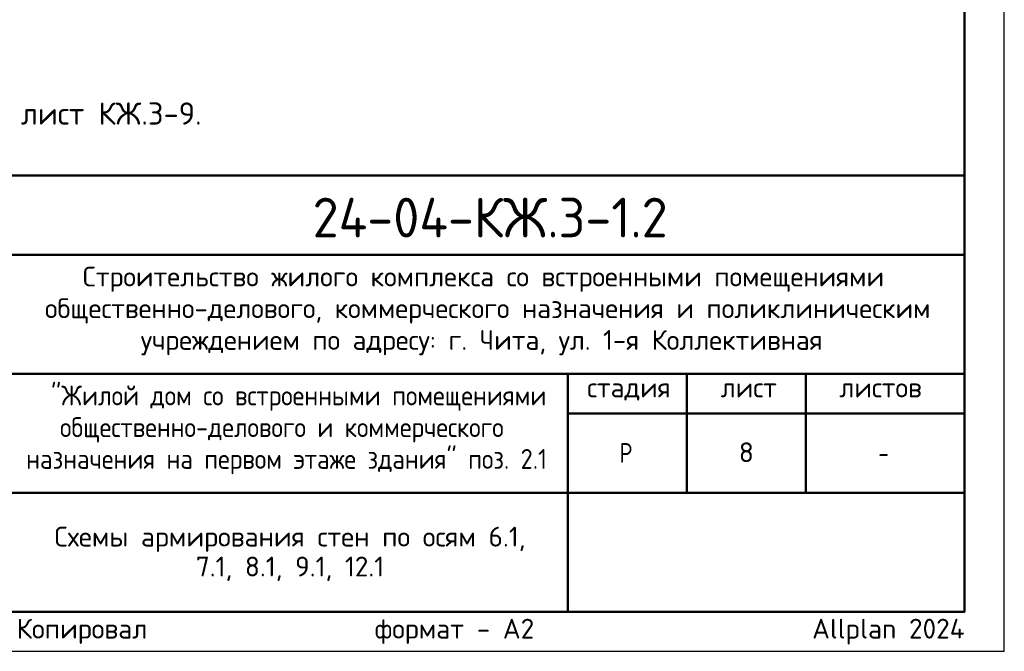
# Model space of a CAD drawing. Header units: millimetres. Extents: x 0 to 59400, y 0 to 42000.
# Tile 23 of 31: x 46994 to 59400, y 0 to 7964. Entities that reach past the tile are written whole.
import ezdxf

# ---------------------------------------------------------------- set-up
doc = ezdxf.new("R2010")
doc.units = ezdxf.units.MM
doc.layers.add('Standard', color=7, linetype='Continuous', lineweight=25)
doc.layers.add('Надписи', color=7, linetype='Continuous', lineweight=25)
doc.styles.add('ISOCPEUR', font='txt')

msp = doc.modelspace()

# ---------------------------------------------------------------- linework, layer by layer
at = {"layer": 'Standard', "color": 7, "linetype": 'Continuous', "lineweight": 50, "transparency": 33554687}
for p, q in [((40400, 6000), (58900, 6000)), ((46900, 5000), (58900, 5000)), ((46900, 3500), (58900, 3500)), ((53900, 2000), (53900, 3500)), ((55400, 2000), (55400, 3500)), ((56900, 2000), (56900, 3500)), ((53900, 3000), (58900, 3000)), ((46900, 2000), (58900, 2000)), ((53900, 500), (53900, 2000)), ((53900, 500), (53900, 2000))]:
    msp.add_line(p, q, dxfattribs=at)
at = {"layer": 'Standard', "color": 7, "linetype": 'Continuous', "lineweight": 25, "transparency": 33554687}
for p, q in [((58900, 500), (58900, 6000)), ((40400, 500), (58900, 500)), ((40400, 500), (58900, 500)), ((40400, 500), (58900, 500))]:
    msp.add_line(p, q, dxfattribs=at)
msp.add_lwpolyline([(0, 0), (59400, 0), (59400, 42000), (0, 42000), (0, 0)], close=True, dxfattribs=at)
at = {"layer": 'Standard', "color": 7, "linetype": 'Continuous', "lineweight": 50, "transparency": 33554687}
msp.add_lwpolyline([(2000, 41500), (58900, 41500), (58900, 500), (2000, 500), (2000, 41500)], close=True, dxfattribs=at)
at = {"layer": 'Standard', "color": 7, "linetype": 'Continuous', "lineweight": 25, "transparency": 33554687}
for points in [[(58900, 41500), (2000, 41500), (2000, 500), (58900, 500), (58900, 41500)], [(58900, 6000), (40400, 6000), (40400, 500), (58900, 500), (58900, 6000)]]:
    msp.add_lwpolyline(points, dxfattribs=at)
at = {"layer": 'Standard', "color": 7, "linetype": 'Continuous', "lineweight": 13, "transparency": 33554687}
for points in [[(58900, 29734), (17203, 29734), (17203, 3500), (58900, 3500), (58900, 29734)], [(58900, 500), (40400, 500), (40400, 6000), (58900, 6000), (58900, 500)], [(58900, 6000), (40400, 6000), (40400, 500), (58900, 500), (58900, 6000)]]:
    msp.add_lwpolyline(points, dxfattribs=at)

# ---------------------------------------------------------------- texts
at = {"layer": 'Standard', "color": 7, "linetype": 'Continuous', "lineweight": 13, "transparency": 33554687, "insert": (40400, 6743), "char_height": 280, "width": 8828.79, "attachment_point": 4, "style": 'ISOCPEUR'}
msp.add_mtext('\\A1;{\\fISOCPEUR|i0|b0;\\H279.999995;\\W1.000000;\\C7;1. Сечения 18-18, 19-19, п-п, р-р см. лист КЖ.3-9.}\\P', dxfattribs=at)
at = {"layer": 'Standard', "color": 7, "linetype": 'Continuous', "lineweight": 50, "transparency": 33554687, "insert": (50685, 5218), "char_height": 500, "width": 4936.77, "attachment_point": 7, "style": 'ISOCPEUR'}
msp.add_mtext('\\W0.96;24-04-КЖ.3-1.2', dxfattribs=at)
at = {"layer": 'Standard', "color": 7, "linetype": 'Continuous', "lineweight": 25, "transparency": 33554687, "char_height": 250, "attachment_point": 7, "style": 'ISOCPEUR'}
for s, insert, width in [('\\W0.99;Строительство жилого комплекса со встроенными помещениями', (47788, 4533), 10343.94), ('\\W0.99;общественно-делового, коммерческого назначения и поликлиническим', (47312, 4133), 11292.27), ('\\W0.99;учреждением по адресу: г. Чита, ул. 1-я Коллективная', (48519, 3733), 8881.18), ('\\W0.90;"Жилой дом со встроенными помещениями', (47389, 3033), 6132.5), ('\\W0.99;стадия    лист     листов', (54143, 3162), 4372.59), ('\\W0.90;общественно-делового и коммерческого', (47502, 2633), 5904.55), ('\\W0.90;назначения на первом этаже здания" поз. 2.1', (47076, 2233), 6756.08), ('\\W0.80;Р', (54550, 2375), 299.85), ('\\W0.78;-', (57812, 2375), 272.01)]:
    msp.add_mtext(s, dxfattribs=dict(at, insert=insert, width=width))
at = {"layer": 'Standard', "color": 7, "linetype": 'Continuous', "lineweight": 25, "transparency": 33554687, "insert": (50400, 1571), "char_height": 250, "width": 6004.38, "attachment_point": 2, "line_spacing_factor": 0.903614}
msp.add_mtext('\\A1;{\\fISOCPEUR|i0|b0;\\H250.000000;\\W1.000000;\\C7;Схемы армирования стен по осям 6.1,}\\P{\\fISOCPEUR|i0|b0;\\H250.000000;\\W1.000000;\\C7;7.1, 8.1, 9.1, 12.1}\\P', dxfattribs=at)
at = {"layer": 'Standard', "color": 8, "linetype": 'Continuous', "lineweight": 13, "transparency": 33554687, "insert": (58900, 248), "char_height": 250, "width": 11749.46, "attachment_point": 6, "style": 'ISOCPEUR'}
msp.add_mtext('\\A1;{\\fISOCPEUR|i0|b0;\\H250.000000;\\W1.000000;\\C8;Копировал                  формат - А2                      Allplan 2024}\\P', dxfattribs=at)
at = {"layer": 'Надписи', "color": 7, "linetype": 'Continuous', "lineweight": 13, "transparency": 33554687, "insert": (56150, 2510), "char_height": 250, "width": 272.22, "attachment_point": 5, "style": 'ISOCPEUR'}
msp.add_mtext('\\A1;{\\fISOCPEUR|i0|b0;\\H250.000000;\\W1.000000;\\C7;8}\\P', dxfattribs=at)

doc.saveas('drawing.dxf')
